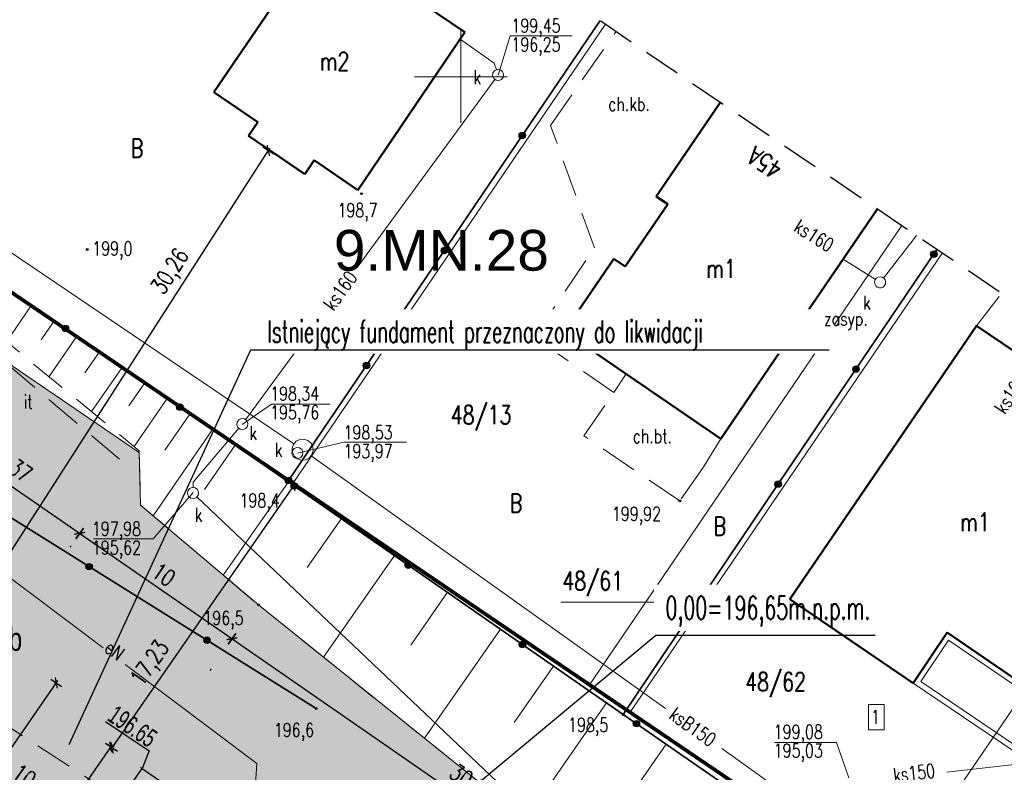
# Model space of a CAD drawing. Header units: centimetres. Extents: x 7405971 to 7406611, y 5745066 to 5745352.
# Tile 13 of 20: x 7406076 to 7406129, y 5745262 to 5745303. Entities that reach past the tile are written whole.
import ezdxf
from ezdxf import colors
from ezdxf.entities.mleader import LeaderData, LeaderLine
from ezdxf.enums import TextEntityAlignment as Align
from ezdxf.math import Vec2, Vec3

# ---------------------------------------------------------------- set-up
doc = ezdxf.new("R2010")
doc.units = ezdxf.units.CM
doc.header["$LTSCALE"] = 2
doc.header["$MEASUREMENT"] = 0
for name, pattern in [('0', [1.5, 1, -0.5]), ('2', [2, 1.5, -0.5]), ('2218', [1, 0.5, -0.5]), ('3901', [0]), ('DASHED', [19.05, 12.7, -6.35]), ('DOT2', [3.175, 0, -3.175]), ('PHANTOM2', [1.25, 0.625, -0.125, 0.125, -0.125, 0.125, -0.125])]:
    doc.linetypes.add(name, pattern=pattern)
for name, color, linetype, lineweight in [('__OPIS', 7, 'Continuous', 20), ('A-TEREN', 7, 'Continuous', 13), ('CKWYMIAR', 3, 'Continuous', 25), ('OPISY', 70, 'Continuous', 18), ('p.poz.', 10, 'Continuous', 20), ('TEREN', 250, 'Continuous', 13)]:
    doc.layers.add(name, color=color, linetype=linetype, lineweight=lineweight)
for name, color, linetype in [('A-OPISY', 70, 'Continuous'), ('BETON', 7, '2'), ('BETON-OPIS', 7, '0'), ('BUDYNKI', 7, 'Continuous'), ('BUDYNKI_-OPIS', 1, 'Continuous'), ('BUDYNKI_MUROWANE', 1, 'Continuous'), ('D-PROJ_RZĘDNE_Pen_No__7', 250, 'Continuous'), ('DZIALKI', 98, 'Continuous'), ('DZIALKI-OPIS', 98, 'Continuous'), ('ENERGIA', 10, 'Continuous'), ('ENERGIA-OPIS', 10, 'Continuous'), ('KANALIZACJA', 36, 'Continuous'), ('KANALIZACJA-OPIS', 38, 'Continuous'), ('MDCP_nowa', 7, 'Continuous'), ('MPZP', 70, 'Continuous'), ('NAPIS', 7, 'Continuous'), ('NR_PORZADKOWY', 7, 'Continuous'), ('PLOT', 48, '3901'), ('RZEDNE', 7, 'Continuous'), ('SIATKA', 7, 'Continuous'), ('SKARPA', 201, 'Continuous'), ('STUDZIENKA', 98, 'Continuous'), ('TARAS', 6, 'Continuous'), ('UZYTKI-OPIS', 98, '2218'), ('WLAZ_OKRAGLY', 42, 'Continuous'), ('zakres', 7, '0'), ('ZYWOPLOT', 1, 'Continuous')]:
    doc.layers.add(name, color=color, linetype=linetype)
doc.styles.add('arial', font='arial.ttf', dxfattribs={"width": 0.65})
doc.styles.add('Arial-Bold', font='arial.ttf', dxfattribs={"width": 0.75})
doc.styles.add('RomanS', font='romans.shx', dxfattribs={"width": 0.75})
doc.styles.add('STYL1', font='SIMPLEX.SHX', dxfattribs={"width": 0.8})
doc.styles.add('STYL_ARIAL', font='simplex', dxfattribs={"width": 0.75, "oblique": 0.1})
doc.dimstyles.new('Mapa500', dxfattribs={"dimtxt": 0.9, "dimasz": 0.007, "dimexe": 0.3, "dimexo": 0, "dimgap": 0.3, "dimtad": 1, "dimrnd": 0.01, "dimzin": 9, "dimtxsty": 'RomanS', "dimblk": 'ZASIECZKA POMOCNICZA', "dimcen": 0.25, "dimclrd": 3, "dimclre": 256, "dimclrt": 256, "dimadec": 0, "dimazin": 2, "dimtp": 5, "dimtfac": 1, "dimtofl": 0, "dimtmove": 0, "dimatfit": 3, "dimfxl": 1, "dimtolj": 1, "dimtzin": 0, "dimlwe": 5, "dimarcsym": 0})

# ---------------------------------------------------------------- blocks, each defined once
blk = doc.blocks.new('ZASIECZKA POMOCNICZA')
for p, q in [((-22.5, 0), (22.5, 0)), ((0, 50), (0, -50))]:
    blk.add_line(p, q)
at = {"const_width": 10}
blk.add_lwpolyline([(-30.1, -30.1), (30.1, 30.1)], dxfattribs=at)
blk = doc.blocks.new('*D93')
at = {"layer": 'CKWYMIAR', "linetype": 'DOT2', "lineweight": 5}
for p, q in [((7406067.526, 5745274.609), (7406071.886, 5745280.908)), ((7406075.23, 5745269.276), (7406079.59, 5745275.574))]:
    blk.add_line(p, q, dxfattribs=at)
at = {"layer": 'CKWYMIAR', "color": 3, "lineweight": -2}
blk.add_line((7406071.721, 5745280.657), (7406079.414, 5745275.332), dxfattribs=at)
at = {"layer": 'CKWYMIAR', "color": 3, "lineweight": -2, "xscale": 0.006999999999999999, "yscale": 0.006999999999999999, "zscale": 0.006999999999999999}
for p, rotation in [((7406071.715, 5745280.661), 145.3075043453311), ((7406079.419, 5745275.328), 325.3075043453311)]:
    blk.add_blockref('ZASIECZKA POMOCNICZA', p, dxfattribs=dict(at, rotation=rotation))
at = {"layer": 'CKWYMIAR', "insert": (7406075.798, 5745278.851), "char_height": 0.9, "attachment_point": 5, "rotation": 325.3075, "style": 'RomanS'}
blk.add_mtext('\\A1;9,37', dxfattribs=at)
blk = doc.blocks.new('*D95')
at = {"layer": 'CKWYMIAR', "linetype": 'DOT2', "lineweight": 5}
for p, q in [((7406075.23, 5745269.276), (7406078.404, 5745267.079)), ((7406067.322, 5745257.853), (7406070.496, 5745255.656))]:
    blk.add_line(p, q, dxfattribs=at)
at = {"layer": 'CKWYMIAR', "color": 3, "lineweight": -2}
blk.add_line((7406070.253, 5745255.832), (7406078.153, 5745267.244), dxfattribs=at)
at = {"layer": 'CKWYMIAR', "color": 3, "lineweight": -2, "xscale": 0.006999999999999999, "yscale": 0.006999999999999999, "zscale": 0.006999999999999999}
for p, rotation in [((7406078.157, 5745267.25), 55.30750439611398), ((7406070.249, 5745255.826), 235.307504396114)]:
    blk.add_blockref('ZASIECZKA POMOCNICZA', p, dxfattribs=dict(at, rotation=rotation))
at = {"layer": 'CKWYMIAR', "insert": (7406074.092, 5745262.846), "char_height": 0.9, "attachment_point": 5, "rotation": 55.3075, "style": 'RomanS'}
blk.add_mtext('\\A1;13,89', dxfattribs=at)
blk = doc.blocks.new('OTRS')
at = {"color": 0}
blk.add_circle((0, 0), 0.05, dxfattribs=at)
blk = doc.blocks.new('SURS')
at = {"color": 0}
blk.add_circle((0, 0), 0.05, dxfattribs=at)
blk = doc.blocks.new('A$7E8815FB1995')
at = {"layer": 'BETON', "color": 7, "linetype": '0', "lineweight": 18}
for p, q in [((4.84, -2.63), (8.376, 2.446)), ((7.21, -9.25), (4.84, -2.63)), ((3.94, -14.07), (7.21, -9.25)), ((27.84, -13.46), (29.184, -11.69)), ((8.26, -17.07), (3.94, -14.07)), ((8.26, -17.07), (8.925, -16.059)), ((6.63, -19.4), (8.26, -17.07)), ((11.82, -22.92), (6.63, -19.4)), ((14.04, -19.56), (13.04, -21.17)), ((13.04, -21.17), (11.82, -22.92)), ((-25.35, -34.52), (-17.77, -39.44))]:
    blk.add_line(p, q, dxfattribs=at)
at = {"layer": 'BUDYNKI', "color": 7, "lineweight": 50}
for p, q in [((17.75, -28.23), (27.84, -13.46)), ((27.84, -13.46), (34.46, -17.97)), ((24.41, -32.76), (17.75, -28.23)), ((26.25, -30.03), (24.41, -32.76)), ((30.48, -32.93), (26.25, -30.03))]:
    blk.add_line(p, q, dxfattribs=at)
at = {"layer": 'BUDYNKI_MUROWANE', "color": 7, "lineweight": 50}
for p, q in [((-13.33, -0.84), (-7.56, 7.67)), ((-7.56, 7.67), (0.22, 2.4)), ((0.22, 2.4), (-5.56, -6.13)), ((-10.97, -2.45), (-13.33, -0.84)), ((14.006, -1.379), (10.54, -6.47)), ((-11.47, -3.19), (-10.97, -2.45)), ((-8.42, -5.26), (-11.47, -3.19)), ((-7.92, -4.51), (-8.42, -5.26)), ((-5.56, -6.13), (-7.92, -4.51)), ((11.17, -6.89), (8.86, -10.26)), ((10.54, -6.47), (11.17, -6.89)), ((17.89, -13.894), (22.482, -7.137)), ((8.25, -9.84), (5.58, -13.77)), ((8.86, -10.26), (8.25, -9.84)), ((5.58, -13.77), (14.04, -19.56)), ((14.04, -19.56), (17.89, -13.894))]:
    blk.add_line(p, q, dxfattribs=at)
at = {"layer": 'DZIALKI', "color": 7, "lineweight": 18}
for p, q in [((-9.08, -21.97), (7.807, 2.832)), ((-43.73, 1.57), (-9.08, -21.97)), ((6.95, -32.85), (23.811, -8.04)), ((9.13, -34.33), (25.994, -9.523)), ((40.038, -19.064), (23.17, -43.88)), ((-9.08, -21.97), (6.95, -32.85)), ((6.95, -32.85), (9.13, -34.33)), ((9.13, -34.33), (23.17, -43.88))]:
    blk.add_line(p, q, dxfattribs=at)
at = {"layer": 'DZIALKI-OPIS', "color": 7, "lineweight": 18}
blk.add_line((5.389, -28.38), (11.299, -28.38), dxfattribs=at)
at = {"layer": 'ENERGIA', "color": 1, "lineweight": 18}
for p, q in [((-28.562, -23.89), (-19.321, -30.854)), ((-18.131, -31.752), (-11.021, -37.11)), ((-11.021, -37.11), (-13.06, -72.114))]:
    blk.add_line(p, q, dxfattribs=at)
at = {"layer": 'KANALIZACJA', "color": 34, "lineweight": 18}
for p, q in [((-0.031, 2.031), (1.8, 0.73)), ((1.8, 0.73), (1.919, 0.366)), ((1.839, -0.144), (-5.603, -10.307)), ((-33.118, -3.547), (-9.021, -19.828)), ((22.812, -10.876), (24.602, -8.578)), ((20.636, -9.853), (22.38, -10.952)), ((-7.28, -12.597), (-11.629, -18.536)), ((-11.982, -18.996), (-14.46, -21.9)), ((-8.077, -20.484), (11.052, -34.13)), ((-14.46, -21.9), (-14.46, -22.198)), ((-14.249, -22.691), (9.413, -45.162)), ((20.282, -35.974), (16.937, -35.974)), ((20.941, -37.883), (20.282, -35.974)), ((14.079, -36.29), (15.797, -37.515)), ((26.234, -37.58), (35.15, -36.563)), ((15.797, -37.515), (27.577, -45.919))]:
    blk.add_line(p, q, dxfattribs=at)
at = {"layer": 'KANALIZACJA-OPIS', "color": 34, "lineweight": 18}
for p, q in [((2.01, 0.09), (2.663, 2.198)), ((2.663, 2.198), (6.013, 2.198)), ((-11.802, -18.791), (-10.224, -17.685)), ((-10.224, -17.685), (-7.078, -17.685)), ((-8.818, -20.336), (-6.328, -19.752)), ((-6.328, -19.752), (-2.942, -19.752)), ((-14.456, -22.47), (-16.613, -24.96)), ((-16.613, -24.96), (-19.833, -24.96))]:
    blk.add_line(p, q, dxfattribs=at)
at = {"layer": 'NAPIS', "color": 7, "lineweight": 18}
for p, q in [((22.852, -33.913), (22.011, -33.913)), ((22.011, -33.913), (22.011, -35.282)), ((22.852, -35.282), (22.852, -33.913)), ((22.011, -35.282), (22.852, -35.282))]:
    blk.add_line(p, q, dxfattribs=at)
at = {"layer": 'PLOT', "color": 7, "linetype": '3901', "lineweight": 35}
for p, q in [((7.518, 3.029), (-9.34, -21.865)), ((17.178, -21.932), (25.694, -9.345)), ((-9.34, -21.865), (-26.065, -10.351)), ((-28.694, -21.073), (-7.806, -34.14)), ((8.762, -34.46), (-9.34, -21.865)), ((8.762, -34.46), (17.178, -21.932)), ((15.647, -39.214), (8.762, -34.46))]:
    blk.add_line(p, q, dxfattribs=at)
at = {"layer": 'PLOT', "color": 7}
for centre, radius in [((3.313, -3.181), 0.175), ((3.313, -3.181), 0.158), ((3.313, -3.181), 0.14), ((3.313, -3.181), 0.122), ((3.313, -3.181), 0.105), ((3.313, -3.181), 0.0875), ((3.313, -3.181), 0.07), ((3.313, -3.181), 0.0525), ((3.313, -3.181), 0.035), ((-0.893, -9.391), 0.175), ((-0.893, -9.391), 0.158), ((-0.893, -9.391), 0.14), ((-0.893, -9.391), 0.122), ((-0.893, -9.391), 0.105), ((-0.893, -9.391), 0.0875), ((-0.893, -9.391), 0.07), ((-0.893, -9.391), 0.0525), ((-0.893, -9.391), 0.035), ((25.532, -9.585), 0.175), ((25.532, -9.585), 0.158), ((25.532, -9.585), 0.14), ((25.532, -9.585), 0.122), ((25.532, -9.585), 0.105), ((25.532, -9.585), 0.0875), ((25.532, -9.585), 0.07), ((25.532, -9.585), 0.0525), ((25.532, -9.585), 0.035), ((-21.35, -13.597), 0.175), ((-21.35, -13.597), 0.158), ((-21.35, -13.597), 0.14), ((-21.35, -13.597), 0.122), ((-21.35, -13.597), 0.105), ((-21.35, -13.597), 0.0875), ((-21.35, -13.597), 0.07), ((-21.35, -13.597), 0.0525), ((-21.35, -13.597), 0.035), ((-5.098, -15.601), 0.175), ((-5.098, -15.601), 0.158), ((-5.098, -15.601), 0.14), ((-5.098, -15.601), 0.122), ((-5.098, -15.601), 0.105), ((-5.098, -15.601), 0.0875), ((-5.098, -15.601), 0.07), ((-5.098, -15.601), 0.0525), ((-5.098, -15.601), 0.035), ((21.329, -15.797), 0.175), ((21.329, -15.797), 0.158), ((21.329, -15.797), 0.14), ((21.329, -15.797), 0.122), ((21.329, -15.797), 0.105), ((21.329, -15.797), 0.0875), ((21.329, -15.797), 0.07), ((21.329, -15.797), 0.0525), ((21.329, -15.797), 0.035), ((-15.173, -17.85), 0.175), ((-15.173, -17.85), 0.158), ((-15.173, -17.85), 0.14), ((-15.173, -17.85), 0.122), ((-15.173, -17.85), 0.105), ((-15.173, -17.85), 0.0875), ((-15.173, -17.85), 0.07), ((-15.173, -17.85), 0.0525), ((-15.173, -17.85), 0.035), ((-9.304, -21.811), 0.175), ((-9.304, -21.811), 0.158), ((-9.304, -21.811), 0.14), ((-9.304, -21.811), 0.122), ((-9.304, -21.811), 0.105), ((-9.304, -21.811), 0.0875), ((-9.304, -21.811), 0.07), ((-9.304, -21.811), 0.0525), ((-9.304, -21.811), 0.035), ((-8.996, -22.104), 0.175), ((-8.996, -22.104), 0.158), ((-8.996, -22.104), 0.14), ((-8.996, -22.104), 0.122), ((-8.996, -22.104), 0.105), ((-8.996, -22.104), 0.0875), ((-8.996, -22.104), 0.07), ((-8.996, -22.104), 0.0525), ((-8.996, -22.104), 0.035), ((17.127, -22.009), 0.175), ((17.127, -22.009), 0.158), ((17.127, -22.009), 0.14), ((17.127, -22.009), 0.122), ((17.127, -22.009), 0.105), ((17.127, -22.009), 0.0875), ((17.127, -22.009), 0.07), ((17.127, -22.009), 0.0525), ((17.127, -22.009), 0.035), ((-20.065, -26.471), 0.175), ((-20.065, -26.471), 0.158), ((-20.065, -26.471), 0.14), ((-20.065, -26.471), 0.122), ((-20.065, -26.471), 0.105), ((-20.065, -26.471), 0.0875), ((-20.065, -26.471), 0.07), ((-20.065, -26.471), 0.0525), ((-20.065, -26.471), 0.035), ((-2.84, -26.388), 0.175), ((-2.84, -26.388), 0.158), ((-2.84, -26.388), 0.14), ((-2.84, -26.388), 0.122), ((-2.84, -26.388), 0.105), ((-2.84, -26.388), 0.0875), ((-2.84, -26.388), 0.07), ((-2.84, -26.388), 0.0525), ((-2.84, -26.388), 0.035), ((12.944, -28.234), 0.175), ((12.944, -28.234), 0.158), ((12.944, -28.234), 0.14), ((12.944, -28.234), 0.122), ((12.944, -28.234), 0.105), ((12.944, -28.234), 0.0875), ((12.944, -28.234), 0.07), ((12.944, -28.234), 0.0525), ((12.944, -28.234), 0.035), ((-13.707, -30.448), 0.175), ((-13.707, -30.448), 0.158), ((-13.707, -30.448), 0.14), ((-13.707, -30.448), 0.122), ((-13.707, -30.448), 0.105), ((-13.707, -30.448), 0.0875), ((-13.707, -30.448), 0.07), ((-13.707, -30.448), 0.0525), ((-13.707, -30.448), 0.035), ((3.317, -30.671), 0.175), ((3.317, -30.671), 0.158), ((3.317, -30.671), 0.14), ((3.317, -30.671), 0.122), ((3.317, -30.671), 0.105), ((3.317, -30.671), 0.0875), ((3.317, -30.671), 0.07), ((3.317, -30.671), 0.0525), ((3.317, -30.671), 0.035), ((9.475, -34.952), 0.175), ((9.475, -34.952), 0.158), ((9.475, -34.952), 0.14), ((9.475, -34.952), 0.122), ((9.475, -34.952), 0.105), ((9.475, -34.952), 0.0875), ((9.475, -34.952), 0.07), ((9.475, -34.952), 0.0525), ((9.475, -34.952), 0.035)]:
    blk.add_circle(centre, radius, dxfattribs=at)
at = {"layer": 'SIATKA', "color": 7, "lineweight": 18}
for p, q in [((0, -2.5), (0, 2.5)), ((-2.5, 0), (2.5, 0))]:
    blk.add_line(p, q, dxfattribs=at)
at = {"layer": 'SKARPA', "color": 7, "linetype": '0', "lineweight": 18}
for p, q in [((-9.34, -21.865), (-26.065, -10.351)), ((-27.7, -11.714), (-17.363, -20.209)), ((-17.363, -20.209), (-17.302, -23.143)), ((8.762, -34.46), (-9.34, -21.865)), ((-17.302, -23.143), (-10.929, -28.538)), ((-10.929, -28.538), (5.462, -41.712)), ((15.647, -39.214), (8.762, -34.46))]:
    blk.add_line(p, q, dxfattribs=at)
at = {"layer": 'SKARPA', "color": 7, "lineweight": 18}
for p, q in [((-23.173, -12.342), (-24.532, -14.317)), ((-21.952, -13.182), (-22.668, -14.222)), ((-20.732, -14.023), (-22.235, -16.206)), ((-19.511, -14.863), (-20.298, -16.006)), ((-18.291, -15.703), (-19.937, -18.094)), ((-17.07, -16.543), (-17.929, -17.791)), ((-15.85, -17.384), (-17.639, -19.982)), ((-14.629, -18.224), (-15.976, -20.18)), ((-13.409, -19.064), (-16.616, -23.723)), ((-12.188, -19.904), (-13.834, -22.295)), ((-9.316, -21.882), (-12.828, -26.93)), ((-6.453, -23.874), (-8.296, -26.523)), ((-3.59, -25.866), (-7.415, -31.362)), ((-0.728, -27.857), (-2.709, -30.705)), ((2.135, -29.849), (-1.965, -35.742)), ((4.998, -31.841), (2.879, -34.887)), ((7.861, -33.833), (3.484, -40.122)), ((11.074, -36.056), (8.85, -39.278))]:
    blk.add_line(p, q, dxfattribs=at)
at = {"layer": 'STUDZIENKA', "color": 7, "lineweight": 18}
for p, q in [((-8.897, -19.696), (-8.696, -19.595)), ((-8.696, -19.595), (-8.473, -19.579)), ((-8.473, -19.579), (-8.26, -19.65)), ((-8.26, -19.65), (-8.09, -19.797)), ((-9.115, -20.078), (-9.044, -19.865)), ((-9.099, -20.302), (-9.115, -20.078)), ((-9.044, -19.865), (-8.897, -19.696)), ((-8.09, -19.797), (-7.99, -19.998)), ((-7.99, -19.998), (-7.974, -20.222)), ((-8.999, -20.502), (-9.099, -20.302)), ((-8.83, -20.649), (-8.999, -20.502)), ((-8.617, -20.72), (-8.83, -20.649)), ((-8.393, -20.705), (-8.617, -20.72)), ((-8.192, -20.604), (-8.393, -20.705)), ((-8.045, -20.435), (-8.192, -20.604)), ((-7.974, -20.222), (-8.045, -20.435))]:
    blk.add_line(p, q, dxfattribs=at)
at = {"layer": 'TARAS', "color": 7, "lineweight": 18}
for p, q in [((24.41, -32.76), (26.25, -30.03)), ((26.25, -30.03), (30.48, -32.93)), ((24.826, -32.68), (26.33, -30.448)), ((26.33, -30.448), (30.56, -33.348)), ((30.82, -37.11), (24.41, -32.76)), ((30.743, -36.695), (24.826, -32.68))]:
    blk.add_line(p, q, dxfattribs=at)
at = {"layer": 'WLAZ_OKRAGLY', "color": 7, "lineweight": 18}
for p, q in [((1.713, 0.049), (1.732, 0.203)), ((1.773, -0.094), (1.713, 0.049)), ((1.732, 0.203), (1.826, 0.327)), ((1.826, 0.327), (1.969, 0.387)), ((1.969, 0.387), (2.123, 0.368)), ((2.123, 0.368), (2.247, 0.274)), ((2.247, 0.274), (2.307, 0.131)), ((2.307, 0.131), (2.288, -0.023)), ((1.897, -0.188), (1.773, -0.094)), ((2.051, -0.207), (1.897, -0.188)), ((2.194, -0.147), (2.051, -0.207)), ((2.288, -0.023), (2.194, -0.147)), ((22.331, -11.086), (22.36, -10.98)), ((22.343, -11.196), (22.331, -11.086)), ((22.36, -10.98), (22.425, -10.891)), ((22.425, -10.891), (22.518, -10.832)), ((22.518, -10.832), (22.626, -10.81)), ((22.626, -10.81), (22.735, -10.829)), ((22.735, -10.829), (22.829, -10.886)), ((22.829, -10.886), (22.897, -10.973)), ((22.897, -10.973), (22.928, -11.078)), ((22.928, -11.078), (22.92, -11.188)), ((22.393, -11.294), (22.343, -11.196)), ((22.475, -11.367), (22.393, -11.294)), ((22.579, -11.406), (22.475, -11.367)), ((22.689, -11.404), (22.579, -11.406)), ((22.791, -11.363), (22.689, -11.404)), ((22.872, -11.288), (22.791, -11.363)), ((22.92, -11.188), (22.872, -11.288)), ((-12.078, -18.657), (-11.984, -18.533)), ((-11.984, -18.533), (-11.841, -18.473)), ((-11.841, -18.473), (-11.687, -18.492)), ((-11.687, -18.492), (-11.563, -18.586)), ((-11.563, -18.586), (-11.503, -18.729)), ((-12.097, -18.811), (-12.078, -18.657)), ((-12.037, -18.954), (-12.097, -18.811)), ((-11.913, -19.048), (-12.037, -18.954)), ((-11.759, -19.067), (-11.913, -19.048)), ((-11.616, -19.007), (-11.759, -19.067)), ((-11.522, -18.883), (-11.616, -19.007)), ((-11.503, -18.729), (-11.522, -18.883)), ((-9.102, -20.217), (-9.008, -20.093)), ((-9.008, -20.093), (-8.865, -20.033)), ((-8.865, -20.033), (-8.711, -20.052)), ((-8.711, -20.052), (-8.587, -20.146)), ((-8.587, -20.146), (-8.527, -20.289)), ((-9.122, -20.371), (-9.102, -20.217)), ((-9.061, -20.514), (-9.122, -20.371)), ((-8.938, -20.608), (-9.061, -20.514)), ((-8.784, -20.627), (-8.938, -20.608)), ((-8.64, -20.567), (-8.784, -20.627)), ((-8.547, -20.444), (-8.64, -20.567)), ((-8.527, -20.289), (-8.547, -20.444)), ((-14.738, -22.377), (-14.644, -22.253)), ((-14.644, -22.253), (-14.501, -22.193)), ((-14.501, -22.193), (-14.347, -22.212)), ((-14.347, -22.212), (-14.223, -22.306)), ((-14.223, -22.306), (-14.163, -22.449)), ((-14.757, -22.531), (-14.738, -22.377)), ((-14.697, -22.674), (-14.757, -22.531)), ((-14.573, -22.768), (-14.697, -22.674)), ((-14.419, -22.787), (-14.573, -22.768)), ((-14.276, -22.727), (-14.419, -22.787)), ((-14.182, -22.603), (-14.276, -22.727)), ((-14.163, -22.449), (-14.182, -22.603))]:
    blk.add_line(p, q, dxfattribs=at)
at = {"layer": 'zakres', "color": 7, "linetype": '0', "lineweight": 25}
blk.add_line((-47.048, 40.099), (54.916, -29.172), dxfattribs=at)
at = {"layer": 'ZYWOPLOT', "color": 7, "linetype": '0', "lineweight": 18}
blk.add_line((-18.426, -20.671), (-27.109, -13.3), dxfattribs=at)
at = {"layer": 'RZEDNE', "color": 7}
for name, p in [('OTRS', (-5.37, -6.32)), ('OTRS', (-20.168, -9.334)), ('OTRS', (3.94, -14.07)), ('OTRS', (-9.34, -21.865)), ('OTRS', (11.82, -22.92)), ('OTRS', (-10.929, -28.538)), ('SURS', (-7.81, -34.14)), ('OTRS', (8.762, -34.46))]:
    blk.add_blockref(name, p, dxfattribs=at)
at = {"layer": 'BETON-OPIS', "color": 7, "style": 'STYL_ARIAL', "width": 0.75}
for s, p in [('ch.kb.', (7.958, -1.101)), ('ch.bt.', (9.275, -19.048))]:
    blk.add_text(s, height=0.75, dxfattribs=at).set_placement(p, align=Align.TOP_LEFT)
at = {"layer": 'BUDYNKI_-OPIS', "color": 7, "style": 'STYL_ARIAL', "width": 0.75}
for s, p in [('m2', (-7.625, 1.325)), ('m1', (13.237, -9.871)), ('m1', (26.941, -23.562))]:
    blk.add_text(s, height=1, dxfattribs=at).set_placement(p, align=Align.TOP_LEFT)
at = {"layer": 'DZIALKI-OPIS', "color": 7, "style": 'STYL_ARIAL', "width": 0.75}
for s, p in [('48/13', (-0.55, -17.773)), ('48/61', (5.475, -26.739)), ('48/62', (15.35, -32.187))]:
    blk.add_text(s, height=1, dxfattribs=at).set_placement(p, align=Align.TOP_LEFT)
at = {"layer": 'ENERGIA-OPIS', "color": 1, "style": 'STYL_ARIAL', "width": 0.75}
blk.add_text('eN', height=0.75, rotation=322.999, dxfattribs=at).set_placement((-18.861, -30.404), align=Align.TOP_LEFT)
at = {"layer": 'KANALIZACJA', "color": 34, "style": 'STYL_ARIAL', "width": 0.75}
for s, p in [('199,08', (16.886, -35.772)), ('195,03', (16.886, -36.784))]:
    blk.add_text(s, height=0.75, dxfattribs=at).set_placement(p)
blk.add_text('ks150', height=0.75, rotation=6.5036, dxfattribs=at).set_placement((23.294, -37.371), align=Align.TOP_LEFT)
at = {"layer": 'KANALIZACJA-OPIS', "color": 34, "style": 'STYL_ARIAL', "width": 0.75}
for s, p in [('199,45', (2.726, 2.381)), ('196,25', (2.726, 1.369)), ('198,34', (-10.299, -17.497)), ('195,76', (-10.299, -18.509)), ('198,53', (-6.337, -19.591)), ('193,97', (-6.337, -20.604)), ('197,98', (-19.921, -24.805)), ('195,62', (-19.921, -25.817))]:
    blk.add_text(s, height=0.75, dxfattribs=at).set_placement(p)
blk.add_text('k', height=0.75, dxfattribs=at).set_placement((0.886, -0.023), align=Align.MIDDLE_CENTER)
for rotation, p in [(327.7677, (18.31, -7.669)), (55.8323, (28.74, -17.854))]:
    blk.add_text('ks160', height=0.75, rotation=rotation, dxfattribs=at).set_placement(p, align=Align.TOP_LEFT)
for s, rotation, p in [('ks160', 53.787, (-6.513, -11.551)), ('ksB150', 324.4958, (12.519, -35.13))]:
    blk.add_text(s, height=0.75, rotation=rotation, dxfattribs=at).set_placement(p, align=Align.MIDDLE_CENTER)
for s, p in [('k', (21.707, -11.833)), ('zasyp.', (19.605, -12.699)), ('k', (-11.42, -18.877)), ('k', (-10.046, -19.78)), ('k', (-14.37, -23.293))]:
    blk.add_text(s, height=0.75, dxfattribs=at).set_placement(p, align=Align.TOP_LEFT)
at = {"layer": 'NAPIS', "color": 7, "style": 'STYL_ARIAL', "width": 0.75}
blk.add_text('1', height=0.75, dxfattribs=at).set_placement((22.139, -35.191), align=Align.BOTTOM_LEFT)
at = {"layer": 'NR_PORZADKOWY', "color": 7, "style": 'STYL_ARIAL', "width": 0.75}
blk.add_text('45A', height=1, rotation=145.89, dxfattribs=at).set_placement((16.903, -5.583), align=Align.TOP_LEFT)
at = {"layer": 'RZEDNE', "color": 7, "style": 'STYL_ARIAL', "width": 0.75}
for s, p in [('198,7', (-6.666, -7.815)), ('199,0', (-19.9, -9.884)), ('199,86', (0.319, -14.415)), ('198,4', (-11.952, -23.498)), ('199,92', (8.152, -24.219)), ('196,5', (-13.904, -29.842)), ('198,5', (5.786, -35.616))]:
    blk.add_text(s, height=0.75, dxfattribs=at).set_placement(p, align=Align.BOTTOM_LEFT)
blk.add_text('196,6', height=0.75, dxfattribs=at).set_placement((-9.012, -35.294), align=Align.MIDDLE_CENTER)
at = {"layer": 'UZYTKI-OPIS', "color": 86, "style": 'STYL_ARIAL', "width": 0.75}
for p in [(-17.827, -3.364), (2.633, -22.536), (13.638, -23.785), (15.301, -27.939)]:
    blk.add_text('B', height=1, dxfattribs=at).set_placement(p, align=Align.TOP_LEFT)
at = {"layer": 'ZYWOPLOT', "color": 7, "style": 'STYL_ARIAL', "width": 0.75}
blk.add_text('it', height=0.75, dxfattribs=at).set_placement((-23.603, -17.184), align=Align.TOP_LEFT)
blk = doc.blocks.new('A$7E8815F262A63')
h = blk.add_hatch(color=256)
h.dxf.hatch_style = 1
h.paths.add_polyline_path([(760.9, 1890.3), (-761.1, 1890.3), (-761.1, 618.3), (760.9, 618.3)])
h.paths.add_polyline_path([(-195, 1815.3), (-686.1, 1815.3), (-686.1, 693.3), (-683, 693.3), (685.9, 693.3), (685.9, 1815.3)], flags=16)
h.paths.add_polyline_path([(2190.9, 618.3), (2260.9, 618.3), (2260.9, 1890.3), (760.9, 1890.3), (760.9, 1820.3), (2190.9, 1820.3)])
h = blk.add_hatch(color=256)
h.dxf.hatch_style = 1
h.paths.add_polyline_path([(1243.9, 635.3), (1255.9, 635.3), (1255.9, 623.3), (1243.9, 623.3)])
h.paths.add_polyline_path([(1743.9, 635.3), (1755.9, 635.3), (1755.9, 623.3), (1743.9, 623.3)])
for points in [[(-761.1, 1890.3), (760.9, 1890.3), (760.9, 618.3), (-761.1, 618.3)], [(-686.1, 1815.3), (685.9, 1815.3), (685.9, 693.3), (-686.1, 693.3)], [(1243.9, 635.3), (1255.9, 635.3), (1255.9, 623.3), (1243.9, 623.3)], [(1743.9, 635.3), (1755.9, 635.3), (1755.9, 623.3), (1743.9, 623.3)], [(2243.9, 635.3), (2255.9, 635.3), (2255.9, 623.3), (2243.9, 623.3)]]:
    blk.add_lwpolyline(points, close=True)
for points in [[(760.9, 1890.3), (2260.9, 1890.3), (2260.9, 618.3), (2190.9, 618.3)], [(-195, 1785.3), (-195, 1815.3)], [(195, 1785.3), (195, 1815.3)], [(2190.9, 618.3), (2190.9, 1820.3), (760.9, 1820.3)], [(1305, 1790.3), (1305, 1820.3)], [(1695, 1790.3), (1695, 1820.3)], [(-683, 693.3), (-683, 723.3)], [(-305, 693.3), (-305, 723.3)], [(-195, 693.3), (-195, 723.3)], [(195, 693.3), (195, 723.3)], [(305, 693.3), (305, 723.3)], [(683, 693.3), (683, 723.3)]]:
    blk.add_lwpolyline(points)
at = {"linetype": 'DASHED', "ltscale": 20}
blk.add_lwpolyline([(760.9, 618.3), (2190.9, 618.3)], dxfattribs=at)
blk = doc.blocks.new('*D111')
at = {"layer": 'CKWYMIAR', "linetype": 'DOT2', "lineweight": 5}
for p, q in [((7406075.23, 5745269.276), (7406079.59, 5745275.574)), ((7406082.784, 5745262.619), (7406087.812, 5745269.883))]:
    blk.add_line(p, q, dxfattribs=at)
at = {"layer": 'CKWYMIAR', "color": 3, "lineweight": -2}
blk.add_line((7406079.425, 5745275.324), (7406087.636, 5745269.64), dxfattribs=at)
at = {"layer": 'CKWYMIAR', "color": 3, "lineweight": -2, "xscale": 0.006999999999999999, "yscale": 0.006999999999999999, "zscale": 0.006999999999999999}
for p, rotation in [((7406079.419, 5745275.328), 145.3075043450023), ((7406087.642, 5745269.636), 325.3075043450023)]:
    blk.add_blockref('ZASIECZKA POMOCNICZA', p, dxfattribs=dict(at, rotation=rotation))
at = {"layer": 'CKWYMIAR', "insert": (7406083.957, 5745273.099), "char_height": 0.9, "attachment_point": 5, "rotation": 325.3075, "style": 'RomanS'}
blk.add_mtext('\\A1;10', dxfattribs=at)
blk = doc.blocks.new('*D112')
at = {"layer": 'CKWYMIAR', "linetype": 'DOT2', "lineweight": 5}
for p, q in [((7406082.784, 5745262.619), (7406087.812, 5745269.883)), ((7406107.632, 5745245.419), (7406112.66, 5745252.682))]:
    blk.add_line(p, q, dxfattribs=at)
at = {"layer": 'CKWYMIAR', "color": 3, "lineweight": -2}
blk.add_line((7406087.647, 5745269.632), (7406112.483, 5745252.44), dxfattribs=at)
at = {"layer": 'CKWYMIAR', "color": 3, "lineweight": -2, "xscale": 0.006999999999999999, "yscale": 0.006999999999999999, "zscale": 0.006999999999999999}
for p, rotation in [((7406087.642, 5745269.636), 145.3075043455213), ((7406112.489, 5745252.436), 325.3075043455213)]:
    blk.add_blockref('ZASIECZKA POMOCNICZA', p, dxfattribs=dict(at, rotation=rotation))
at = {"layer": 'CKWYMIAR', "insert": (7406100.541, 5745261.723), "char_height": 0.9, "attachment_point": 5, "rotation": 325.3075, "style": 'RomanS'}
blk.add_mtext('\\A1;30,22', dxfattribs=at)
blk = doc.blocks.new('*D113')
at = {"layer": 'CKWYMIAR', "color": 3, "lineweight": -2}
blk.add_line((7406081.09, 5745263.784), (7406073.859, 5745253.336), dxfattribs=at)
at = {"layer": 'CKWYMIAR', "linetype": 'DOT2', "lineweight": 5}
for p, q in [((7406082.784, 5745262.619), (7406080.848, 5745263.96)), ((7406075.545, 5745252.161), (7406073.608, 5745253.501))]:
    blk.add_line(p, q, dxfattribs=at)
at = {"layer": 'CKWYMIAR', "color": 3, "lineweight": -2, "xscale": 0.006999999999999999, "yscale": 0.006999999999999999, "zscale": 0.006999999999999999}
for p, rotation in [((7406081.094, 5745263.789), 55.30750481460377), ((7406073.855, 5745253.331), 235.3075048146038)]:
    blk.add_blockref('ZASIECZKA POMOCNICZA', p, dxfattribs=dict(at, rotation=rotation))
at = {"layer": 'CKWYMIAR', "insert": (7406076.722, 5745258.94), "char_height": 0.9, "attachment_point": 5, "rotation": 55.3075, "style": 'RomanS'}
blk.add_mtext('\\A1;12,72', dxfattribs=at)
blk = doc.blocks.new('*D114')
at = {"layer": 'CKWYMIAR', "linetype": 'DOT2', "lineweight": 5}
for p, q in [((7406092.594, 5745276.79), (7406090.737, 5745278.075)), ((7406082.784, 5745262.619), (7406080.928, 5745263.904))]:
    blk.add_line(p, q, dxfattribs=at)
at = {"layer": 'CKWYMIAR', "color": 3, "lineweight": -2}
blk.add_line((7406081.179, 5745263.739), (7406090.98, 5745277.898), dxfattribs=at)
at = {"layer": 'CKWYMIAR', "color": 3, "lineweight": -2, "xscale": 0.006999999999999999, "yscale": 0.006999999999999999, "zscale": 0.006999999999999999}
for p, rotation in [((7406090.984, 5745277.904), 55.30750481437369), ((7406081.175, 5745263.734), 235.3075048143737)]:
    blk.add_blockref('ZASIECZKA POMOCNICZA', p, dxfattribs=dict(at, rotation=rotation))
at = {"layer": 'CKWYMIAR', "insert": (7406083.293, 5745268.262), "char_height": 0.9, "attachment_point": 5, "rotation": 55.3075, "style": 'RomanS'}
blk.add_mtext('\\A1;17,23', dxfattribs=at)
blk = doc.blocks.new('*D126')
at = {"layer": 'p.poz.', "linetype": 'DOT2', "lineweight": 5}
for p, q in [((7406091.58, 5745294.74), (7406089.353, 5745296.17)), ((7406075.23, 5745269.276), (7406073.003, 5745270.706))]:
    blk.add_line(p, q, dxfattribs=at)
at = {"layer": 'p.poz.', "lineweight": -2}
blk.add_line((7406073.259, 5745270.55), (7406089.601, 5745296.002), dxfattribs=at)
at = {"layer": 'p.poz.', "lineweight": -2, "xscale": 0.006999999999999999, "yscale": 0.006999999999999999, "zscale": 0.006999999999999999}
for p, rotation in [((7406089.605, 5745296.008), 57.29646660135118), ((7406073.255, 5745270.544), 237.2964666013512)]:
    blk.add_blockref('ZASIECZKA POMOCNICZA', p, dxfattribs=dict(at, rotation=rotation))
at = {"layer": 'p.poz.', "insert": (7406084.385, 5745289.424), "char_height": 0.9, "attachment_point": 5, "rotation": 57.2965, "style": 'RomanS'}
blk.add_mtext('\\A1;30,26', dxfattribs=at)
blk = doc.blocks.new('*D130')
at = {"layer": 'p.poz.', "linetype": 'DOT2', "lineweight": 5}
for p, q in [((7406071.732, 5745264.222), (7406072.066, 5745264.705)), ((7406079.954, 5745258.53), (7406080.288, 5745259.013))]:
    blk.add_line(p, q, dxfattribs=at)
at = {"layer": 'p.poz.', "lineweight": -2}
blk.add_line((7406071.901, 5745264.454), (7406080.111, 5745258.77), dxfattribs=at)
at = {"layer": 'p.poz.', "lineweight": -2, "xscale": 0.006999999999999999, "yscale": 0.006999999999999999, "zscale": 0.006999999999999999}
for p, rotation in [((7406071.895, 5745264.458), 145.3075048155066), ((7406080.117, 5745258.766), 325.3075048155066)]:
    blk.add_blockref('ZASIECZKA POMOCNICZA', p, dxfattribs=dict(at, rotation=rotation))
at = {"layer": 'p.poz.', "insert": (7406076.433, 5745262.229), "char_height": 0.9, "attachment_point": 5, "rotation": 325.3075, "style": 'RomanS'}
blk.add_mtext('\\A1;10', dxfattribs=at)

msp = doc.modelspace()

# ---------------------------------------------------------------- hatches: boundary and pattern name
at = {"layer": 'A-TEREN', "linetype": 'Continuous', "lineweight": 5, "transparency": 33554483}
h = msp.add_hatch(dxfattribs=at)
h.set_pattern_fill('AR-CONC', color=252, scale=0.01, angle=354)
h.set_pattern_definition([(404, (0, 0), (1.795205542, -0.34895253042), [0.1905, -2.0955]), (709, (0, 0), (-0.1507890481, 1.93693893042), [0.1524, -1.6764]), (454.451, (0.1496, -0.029), (1.64442213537, 1.58797706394), [0.1619, -1.7809]), (400.1842, (0.053, 0.5052), (2.6519942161, -0.7014749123), [0.28575, -3.14325]), (450.6356, (0.274, 0.4468), (2.6196672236, 2.21254633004), [0.24285, -2.67135]), (705.184, (0.053, 0.5052), (2.6196704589, 2.2125415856), [0.2286, -2.5146]), (375, (0.2924, 0.3524), (1.40094660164, -1.17553367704), [0.1905, -2.0955]), (680, (0.2924, 0.3524), (0.8071635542, 1.76718894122), [0.1524, -1.6764]), (425.4514, (0.4092, 0.2544), (2.20810643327, 0.59165977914), [0.1619, -1.7809]), (391.5, (0, 0), (0.119100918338, 0.837689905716), [0, -1.65608, 0, -1.7018, 0, -1.68275]), (361.5, (0, 0), (0.76925338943, 0.92647218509), [0, -0.97028, 0, -1.61798, 0, -0.64135]), (321.5, (-0.5633, 0.0592), (1.342489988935, -0.1987043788), [0, -0.635, 0, -1.9812, 0, -2.6289]), (311.5, (-0.8159, 0.0858), (1.49975506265, 0.0980348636), [0, -0.8255, 0, -1.31572, 0, -1.8669])])
h.paths.add_polyline_path([(7406037.7659, 5745272.109, -0.04124158), (7406037.62636, 5745271.09749, 0.04262239)])
edge = h.paths.add_edge_path(flags=16)
edge.add_arc((7406077.02116, 5745225.75099), 4.7422, 0, 360)
h.paths.add_polyline_path([(7406055.7017, 5745274.7211), (7406051.77, 5745268.97), (7406059.69138, 5745263.29135), (7406059.61826, 5745263.18572), (7406060.19025, 5745262.7897), (7406063.89376, 5745260.22598), (7406064.80444, 5745261.54153), (7406068.23309, 5745259.16809), (7406075.23022, 5745269.27605), (7406067.52603, 5745274.60919), (7406067.45107, 5745274.50149), (7406049.18, 5745287.25), (7406045.42001, 5745281.74991)])
h.paths.add_polyline_path([(7406075.54459, 5745252.16082), (7406082.78446, 5745262.61944), (7406107.6319, 5745245.41907), (7406100.39204, 5745234.96045)])
edge = h.paths.add_edge_path()
edge.add_line((7406049.87318, 5745305.44586), (7406041.68169, 5745304.09528))
edge.add_line((7406041.68169, 5745304.09528), (7406044.08069, 5745301.72304))
edge.add_line((7406044.08069, 5745301.72304), (7406027.46, 5745298.41))
edge.add_line((7406027.46, 5745298.41), (7406030.21087, 5745294.27705))
edge.add_arc((7406033.16669, 5745276.48941), 18.03156, 54.922624, 99.434789, ccw=False)
edge.add_line((7406043.5291, 5745291.24602), (7406044.27399, 5745290.70516))
edge.add_line((7406044.27399, 5745290.70516), (7406049.20739, 5745287.29007))
edge.add_line((7406049.20739, 5745287.29007), (7406045.42001, 5745281.74991))
edge.add_line((7406045.42001, 5745281.74991), (7406055.7017, 5745274.7211))
edge.add_line((7406055.7017, 5745274.7211), (7406051.77, 5745268.97))
edge.add_line((7406051.77, 5745268.97), (7406058.8783, 5745263.69804))
edge.add_line((7406058.8783, 5745263.69804), (7406063.89356, 5745260.22569))
edge.add_line((7406063.89356, 5745260.22569), (7406064.80444, 5745261.54153))
edge.add_line((7406064.80444, 5745261.54153), (7406068.23309, 5745259.16809))
edge.add_line((7406068.23309, 5745259.16809), (7406059.7961, 5745246.98012))
edge.add_line((7406059.7961, 5745246.98012), (7406033.91853, 5745264.92563))
edge.add_line((7406033.91853, 5745264.92563), (7406032.67604, 5745263.10812))
edge.add_line((7406032.67604, 5745263.10812), (7406081.64427, 5745188.57256))
edge.add_line((7406081.64427, 5745188.57256), (7406101.70272, 5745201.75052))
edge.add_line((7406101.70272, 5745201.75052), (7406114.23394, 5745219.82994))
edge.add_line((7406114.23394, 5745219.82994), (7406116.85974, 5745223.56087))
edge.add_line((7406116.85974, 5745223.56087), (7406100.39204, 5745234.96045))
edge.add_line((7406100.39204, 5745234.96045), (7406107.6319, 5745245.41907))
edge.add_line((7406107.6319, 5745245.41907), (7406124.09749, 5745234.01644))
edge.add_line((7406124.09749, 5745234.01644), (7406125.53354, 5745235.82608))
edge.add_line((7406125.53354, 5745235.82608), (7406115.32, 5745251.62))
edge.add_line((7406115.32, 5745251.62), (7406105.462, 5745258.288))
edge.add_line((7406105.462, 5745258.288), (7406089.071, 5745271.462))
edge.add_line((7406089.071, 5745271.462), (7406082.698, 5745276.857))
edge.add_line((7406082.698, 5745276.857), (7406082.63886, 5745279.70149))
edge.add_line((7406082.63886, 5745279.70149), (7406048.94627, 5745302.69291))
edge.add_arc((7406053.94402, 5745302.54271), 5, 144.505155, 178.27865, ccw=False)

# ---------------------------------------------------------------- linework, layer by layer
at = {"layer": 'A-TEREN', "color": 252, "linetype": 'Continuous', "lineweight": 5, "transparency": 33554483}
msp.add_lwpolyline([(7406036.86358, 5745275.60224, -0.29620538), (7406036.7445, 5745269.05958), (7406033.91849, 5745264.92556), (7406032.67604, 5745263.10812), (7406081.64427, 5745188.57256), (7406101.70418, 5745201.75148), (7406114.24264, 5745219.83009), (7406114.23394, 5745219.82994), (7406123.89455, 5745233.76071), (7406125.53354, 5745235.82608), (7406115.32, 5745251.62), (7406105.462, 5745258.288), (7406089.071, 5745271.462), (7406082.698, 5745276.857), (7406082.63886, 5745279.70149), (7406048.94627, 5745302.69291), (7406048.94627, 5745302.69291)], format="xyb", dxfattribs=at)
at = {"layer": 'MPZP', "lineweight": 50}
msp.add_lwpolyline([(7406050.40643, 5745305.53378), (7406155.40433, 5745234.23004), (7406120.4, 5745182.7), (7406045.96, 5745134.19), (7406007.358, 5745194.3108)], dxfattribs=at)
at = {"layer": 'TEREN', "color": 6, "linetype": 'PHANTOM2', "ltscale": 5, "true_color": 0xff0fff}
msp.add_lwpolyline([(7406012.1, 5745303.37, 0.2, 0.2, 0), (7406016.54, 5745302.25, 0.2, 0.2, 0), (7406046.49, 5745308.22, 0.2, 0.2, 0), (7406155.4062, 5745234.22441, 0.2, 0.2, 0)], format="xyseb", dxfattribs=at)

# ---------------------------------------------------------------- block references
at = {"xscale": 0.009999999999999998, "yscale": 0.009999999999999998, "zscale": 0.009999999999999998, "rotation": 325.3075048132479}
msp.add_blockref('A$7E8815F262A63', (7406078.28333, 5745242.74495), dxfattribs=at)
at = {"layer": 'MDCP_nowa'}
msp.add_blockref('A$7E8815FB1995', (7406100, 5745300), dxfattribs=at)

# ---------------------------------------------------------------- texts
at = {"layer": 'MPZP', "style": 'Arial-Bold'}
msp.add_text('9.MN.28', height=2.2, dxfattribs=at).set_placement((7406098.94648, 5745290.62147), align=Align.MIDDLE_CENTER)
at = {"layer": 'OPISY', "linetype": 'Continuous', "insert": (7406075.5813, 5745270.24022), "char_height": 1.26, "width": 0.8825759, "attachment_point": 1, "style": 'Arial-Bold'}
msp.add_mtext('b', dxfattribs=at)

# ---------------------------------------------------------------- dimensions: what is measured, and where the dimension line sits
at = {"layer": 'CKWYMIAR'}
for base, p1, p2, angle, override, picture, middle, dimtype in [((7406079.41947, 5745275.3278), (7406067.52603, 5745274.60919), (7406075.23022, 5745269.27605), 325.307504, {"dimlfac": 1}, '*D93', (7406075.32286, 5745278.16364), 161), ((7406090.98406, 5745277.90382), (7406082.78447, 5745262.61944), (7406092.59362, 5745276.78962), 235.307505, {"dimtxt": 0.9}, '*D114', (7406083.98033, 5745267.78631), 160), ((7406087.64166, 5745269.63608), (7406075.23022, 5745269.27605), (7406082.78447, 5745262.61944), 325.307504, {"dimtxt": 0.9}, '*D111', (7406083.53057, 5745272.48194), 160), ((7406112.4891, 5745252.43572), (7406082.78447, 5745262.61944), (7406107.6319, 5745245.41907), 325.307504, {"dimtxt": 0.9}, '*D112', (7406100.06538, 5745261.0359), 160), ((7406078.15709, 5745267.24996), (7406067.32241, 5745257.85254), (7406075.23022, 5745269.27605), 55.307504, {"dimlfac": 1}, '*D95', (7406074.7793, 5745262.37045), 161), ((7406073.85459, 5745253.33071), (7406082.78447, 5745262.61944), (7406075.5446, 5745252.16082), 235.307505, {"dimtxt": 0.9}, '*D113', (7406077.40848, 5745258.46461), 161)]:
    dim = msp.add_linear_dim(base=base, p1=p1, p2=p2, angle=angle, dimstyle='Mapa500', override=override, dxfattribs=at)
    dim.commit()
    dim.dimension.update_dxf_attribs({"geometry": picture, "text_midpoint": middle, "dimtype": dimtype})

# ---------------------------------------------------------------- next in the draw order: leaders
at = {"layer": '__OPIS', "color": 0, "lineweight": -3}
ml = msp.add_multileader_mtext('Standard', dxfattribs=at)
ml.set_content('{\\W0.6;Istniejący fundament przeznaczony do likwidacji}', style='STYL1')
ml.set_leader_properties()
ml.build(insert=Vec2(0, 0))
ml.multileader.update_dxf_attribs({"has_text_frame": 1, "text_left_attachment_type": 6, "text_right_attachment_type": 6, "dogleg_length": 0.1, "arrow_head_size": 1})
ctx = ml.context
ctx.base_point, ctx.char_height, ctx.arrow_head_size, ctx.landing_gap_size, ctx.plane_origin = Vec3(7406088.75092, 5745285.23574, -20357.02702), 1.2, 1, 0.8, Vec3(7456743.61066, 5700583.85093, -20357.02702)
ctx.left_attachment, ctx.right_attachment = 6, 6
notes = []
notes.append((ctx, [(0, (1, 1, 0), (7406088.65092, 5745285.23574, -20357.02702), (1, 0), 0.1, [(0, [(7406078.44, 5745263.02, -20357.02702)], 0, [])])]))
ctx.mtext.insert, ctx.mtext.width, ctx.mtext.line_spacing_factor, ctx.mtext.flow_direction = Vec3(7406089.55092, 5745286.83174, -20357.02702), 30.0305223, 0.8, 5
ctx.mtext.has_bg_fill, ctx.mtext.bg_color, ctx.mtext.bg_scale_factor, ctx.mtext.bg_transparency, ctx.mtext.use_window_bg_color = 1, -1027028792, 1.5, 0, 1
for ctx, leaders in notes:
    for number, flags, end, landing, length, lines in leaders:
        leader = LeaderData()
        leader.index, (leader.has_last_leader_line, leader.has_dogleg_vector, leader.attachment_direction) = number, flags
        leader.last_leader_point, leader.dogleg_vector, leader.dogleg_length = Vec3(end), Vec3(landing), length
        for number, points, colour, breaks in lines:
            line = LeaderLine()
            line.index, line.vertices, line.color, line.breaks = number, Vec3.list(points), colors.encode_raw_color(colour), breaks
            leader.lines.append(line)
        ctx.leaders.append(leader)

# ---------------------------------------------------------------- next in the draw order: linework, layer by layer
at = {"layer": 'D-PROJ_RZĘDNE_Pen_No__7', "color": 7, "linetype": 'Continuous'}
msp.add_line((7406080.82211, 5745265.1684), (7406083.17432, 5745263.58365), dxfattribs=at)
at = {"layer": 'D-PROJ_RZĘDNE_Pen_No__7', "color": 7}
msp.add_line((7406083.17432, 5745263.58365), (7406082.78449, 5745262.61947), dxfattribs=at)

# ---------------------------------------------------------------- next in the draw order: texts
at = {"layer": 'A-OPISY', "linetype": 'ByBlock', "insert": (7406111.04481, 5745271.92968), "char_height": 1.25, "width": 6.041655, "attachment_point": 1, "rotation": 0.008337, "style": 'RomanS', "bg_fill": 3, "box_fill_scale": 1.5, "bg_fill_color": 251, "bg_fill_transparency": 0}
msp.add_mtext('\\pxsm1,;{\\W0.6;0,00=196,65m.n.p.m.}', dxfattribs=at)
at = {"layer": 'D-PROJ_RZĘDNE_Pen_No__7', "color": 7, "linetype": 'Continuous', "insert": (7406080.83703, 5745265.25573), "char_height": 1, "attachment_point": 7, "rotation": 326.027877, "style": 'arial'}
msp.add_mtext('196.65', dxfattribs=at)

# ---------------------------------------------------------------- next in the draw order: dimensions: what is measured, and where the dimension line sits
at = {"layer": 'p.poz.'}
for base, p1, p2, angle, picture, middle in [((7406089.60509, 5745296.00804), (7406075.23022, 5745269.27605), (7406091.58, 5745294.74), 57.296467, '*D126', (7406085.08807, 5745288.97302)), ((7406080.11704, 5745258.76612), (7406071.73165, 5745264.22207), (7406079.95383, 5745258.53036), 325.307505, '*D130', (7406076.00595, 5745261.61198))]:
    dim = msp.add_linear_dim(base=base, p1=p1, p2=p2, angle=angle, dimstyle='Mapa500', override={"dimtxt": 0.9, "dimclrd": 256}, dxfattribs=at)
    dim.commit()
    dim.dimension.update_dxf_attribs({"geometry": picture, "text_midpoint": middle, "dimtype": 161})

# ---------------------------------------------------------------- next in the draw order: linework, layer by layer
at = {"layer": 'A-OPISY', "linetype": 'ByBlock'}
msp.add_lwpolyline([(7406090.34917, 5745253.02786), (7406110.52825, 5745269.83272), (7406122.36469, 5745269.83272)], dxfattribs=at)

doc.saveas('drawing.dxf')
